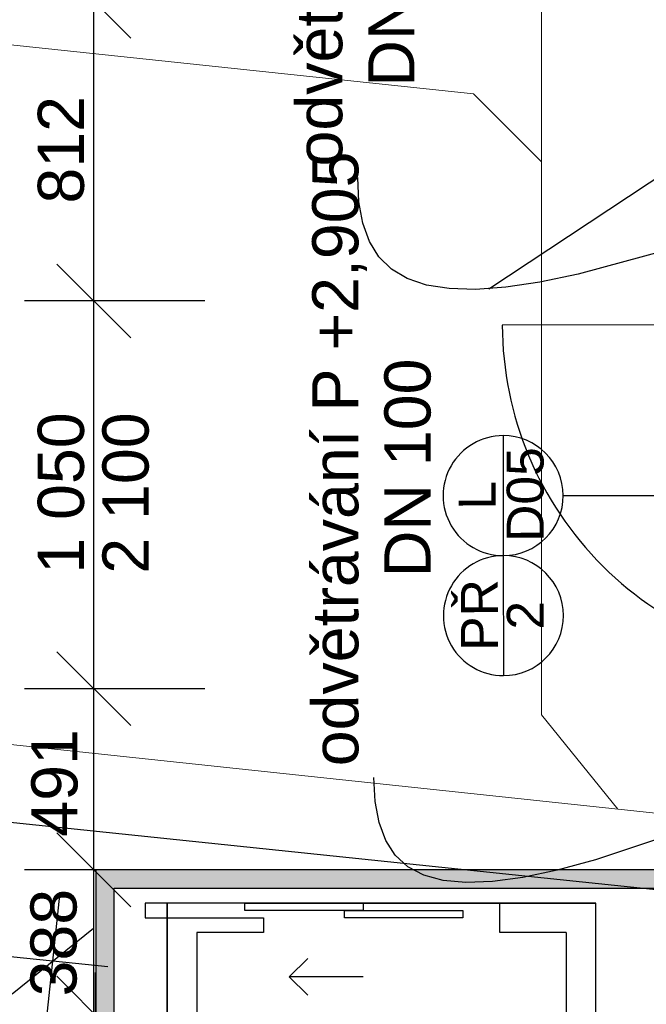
# Model space of a CAD drawing. Header units: millimetres. Extents: x -28761 to 4793, y -4271 to 20239.
# Tile 179 of 256: x -13048 to -11352, y 11180 to 13847. Entities that reach past the tile are written whole.
import ezdxf

# ---------------------------------------------------------------- set-up
doc = ezdxf.new("R2010")
doc.units = ezdxf.units.MM
doc.header["$MEASUREMENT"] = 0
for name, color, linetype in [('5._POHLED ZÁPADNÍ_1_Anotace - SP', 7, 'Continuous'), ('5._POHLED ZÁPADNÍ_1_Kóty - SP', 7, 'Continuous'), ('5._POHLED ZÁPADNÍ_1_Nové_Anotace - S', 7, 'Continuous'), ('5._POHLED ZÁPADNÍ_1_Nové_Anotace - SP', 7, 'Continuous'), ('5._POHLED ZÁPADNÍ_1_Nové_Kóty - SP', 7, 'Continuous'), ('5._POHLED ZÁPADNÍ_1_Nové_Otvory – Dveře', 7, 'Continuous'), ('5._POHLED ZÁPADNÍ_1_Nové_Otvory – Značky dveří', 7, 'Continuous'), ('5._POHLED ZÁPADNÍ_1_Nové_Výplně – Řezové', 7, 'Continuous'), ('5._POHLED ZÁPADNÍ_1_Nové_VÝTAH VAR 1', 7, 'Continuous'), ('5._POHLED ZÁPADNÍ_1_Otvory – Značky dveří', 7, 'Continuous'), ('5._POHLED ZÁPADNÍ_1_TZB - kanalizace', 7, 'Continuous')]:
    doc.layers.add(name, color=color, linetype=linetype)
doc.styles.add('GENEROVANÝ_STYL_1', font='txt')
doc.styles.add('GENEROVANÝ_STYL_2', font='txt')

msp = doc.modelspace()

# ---------------------------------------------------------------- hatches: boundary and pattern name
at = {"layer": '5._POHLED ZÁPADNÍ_1_Nové_Výplně – Řezové', "linetype": 'Continuous', "lineweight": 0, "true_color": 0x3f2a2a}
for points in [[(-12842.4, 11544.7), (-12792.4, 11494.7), (-11181.4, 11494.7), (-11131.4, 11544.7)], [(-12842.4, 9414.7), (-12792.4, 9464.7), (-12792.4, 11494.7), (-12842.4, 11544.7)]]:
    msp.add_hatch(color=19, dxfattribs=at).paths.add_polyline_path(points)

# ---------------------------------------------------------------- linework, layer by layer
at = {"layer": '5._POHLED ZÁPADNÍ_1_Nové_Anotace - S', "color": 1, "linetype": 'Continuous', "lineweight": 25}
msp.add_line((-11778.5, 13118.4), (-10999.7, 13633.9), dxfattribs=at)
at = {"layer": '5._POHLED ZÁPADNÍ_1_Nové_Anotace - SP', "color": 1, "linetype": 'Continuous', "lineweight": 25, "flags": 128}
for points in [[(-11002.5, 13319.8), (-11294.4, 13223.4), (-11536.8, 13157.5), (-11640.4, 13136.1), (-11732.8, 13122.5), (-11814.5, 13116.7), (-11885.8, 13118.6), (-11947.2, 13128.4), (-11999.1, 13146.1), (-12041.8, 13171.7), (-12075.9, 13205.2), (-12101.7, 13246.7), (-12119.6, 13296.3), (-12130, 13353.8), (-12133.4, 13419.4)], [(-10952.7, 11768.1), (-11246.1, 11652.8), (-11489.7, 11571.3), (-11593.8, 11543.3), (-11686.7, 11523.7), (-11768.8, 11512.6), (-11840.5, 11510), (-11902.2, 11515.9), (-11954.4, 11530.2), (-11997.4, 11553.1), (-12031.6, 11584.4), (-12057.5, 11624.3), (-12075.5, 11672.6), (-12086, 11729.5), (-12089.4, 11794.9)]]:
    msp.add_lwpolyline(points, dxfattribs=at)
at = {"layer": '5._POHLED ZÁPADNÍ_1_Nové_Kóty - SP', "color": 1, "linetype": 'Continuous', "lineweight": 25}
for p, q in [((-12947.5, 13997.4), (-12747.5, 13797.4)), ((-12847.5, 13085.2), (-12847.5, 13897.4)), ((-12947.5, 13185.2), (-12747.5, 12985.2)), ((-12547.5, 13085.2), (-13035, 13085.2)), ((-12847.5, 12035.2), (-12847.5, 13085.2)), ((-20236, 12418.8), (-10716.6, 11428)), ((-12947.5, 12135.2), (-12747.5, 11935.2)), ((-12547.5, 12035.2), (-13035, 12035.2)), ((-12847.5, 11544.7), (-12847.5, 12035.2)), ((-16855.7, 11706.3), (-12958.4, 11297.9)), ((-12947.5, 11644.7), (-12747.5, 11444.7)), ((-12547.5, 11544.7), (-13035, 11544.7)), ((-12847.5, 11156.3), (-12847.5, 11544.7)), ((-12989.7, 10999.5), (-12938.9, 11484.4)), ((-13068.3, 11208.9), (-12848.6, 11386.9)), ((-12958.4, 11297.9), (-12809.3, 11282.3)), ((-12947.5, 11256.3), (-12747.5, 11056.3)), ((-12842.7, 10779.4), (-12842.7, 11266.9))]:
    msp.add_line(p, q, dxfattribs=at)
at = {"layer": '5._POHLED ZÁPADNÍ_1_Nové_Otvory – Dveře', "color": 1, "linetype": 'Continuous', "lineweight": 25}
msp.add_line((-10817.9, 13021.6), (-11741.9, 13020), dxfattribs=at)
msp.add_arc((-10817.9, 13021.6), 924, 180.105, 270.105, dxfattribs=at)
at = {"layer": '5._POHLED ZÁPADNÍ_1_Nové_Otvory – Značky dveří', "color": 1, "linetype": 'Continuous', "lineweight": 25}
for p, q in [((-11739.9, 12720.5), (-11739.3, 12395.5)), ((-11577.1, 12558.3), (-10427.1, 12560.4)), ((-11739.3, 12395.5), (-11738.7, 12070.5))]:
    msp.add_line(p, q, dxfattribs=at)
at = {"layer": '5._POHLED ZÁPADNÍ_1_Nové_Otvory – Značky dveří', "color": 1, "linetype": 'Continuous', "lineweight": 25, "flags": 128}
for points in [[(-11739.9, 12720.5, 1), (-11739.3, 12395.5, 1)], [(-11739.3, 12395.5, 1), (-11738.7, 12070.5, 1)]]:
    msp.add_lwpolyline(points, format="xyb", close=True, dxfattribs=at)
at = {"layer": '5._POHLED ZÁPADNÍ_1_Nové_VÝTAH VAR 1', "color": 1, "linetype": 'Continuous', "lineweight": 25}
for p, q in [((-11131.4, 11544.7), (-12842.4, 11544.7)), ((-12842.4, 11544.7), (-12842.4, 9414.7)), ((-12792.4, 11494.7), (-11181.4, 11494.7)), ((-12792.4, 9464.7), (-12792.4, 11494.7)), ((-12648.7, 11454.7), (-12708.7, 11454.7)), ((-12708.7, 11454.7), (-12708.7, 11414.7)), ((-12388.7, 11454.7), (-12708.7, 11454.7)), ((-12648.7, 9504.7), (-12648.7, 11454.7)), ((-12388.7, 11454.7), (-11748.7, 11454.7)), ((-11748.7, 11374.7), (-11748.7, 11454.7)), ((-11748.7, 11454.7), (-11488.7, 11454.7)), ((-11488.7, 9504.7), (-11488.7, 11454.7)), ((-12708.7, 11414.7), (-12388.7, 11414.7)), ((-12388.7, 11414.7), (-12388.7, 11374.7)), ((-12388.7, 11374.7), (-12568.7, 11374.7)), ((-12568.7, 11374.7), (-12568.7, 9584.7)), ((-11568.7, 11374.7), (-11748.7, 11374.7)), ((-11568.7, 11374.7), (-11568.7, 9584.7)), ((-12318.7, 11254.7), (-12268.7, 11304.7)), ((-12118.7, 11254.7), (-12318.7, 11254.7)), ((-12318.7, 11254.7), (-12268.7, 11204.7))]:
    msp.add_line(p, q, dxfattribs=at)
at = {"layer": '5._POHLED ZÁPADNÍ_1_Nové_VÝTAH VAR 1', "color": 1, "linetype": 'Continuous', "lineweight": 25, "flags": 128}
for points in [[(-12648.7, 9504.7), (-11488.7, 9504.7), (-11488.7, 11454.7), (-12648.7, 11454.7)], [(-12438.7, 11454.7), (-12118.7, 11454.7), (-12118.7, 11434.7), (-12438.7, 11434.7)], [(-12168.7, 11434.7), (-11848.7, 11434.7), (-11848.7, 11414.7), (-12168.7, 11414.7)]]:
    msp.add_lwpolyline(points, close=True, dxfattribs=at)
at = {"layer": '5._POHLED ZÁPADNÍ_1_TZB - kanalizace', "color": 30, "linetype": 'Continuous', "lineweight": 20, "true_color": 0xff6600}
for p, q in [((-11635.6, 14798.1), (-11635.6, 11964.3)), ((-14683.5, 13948.7), (-11820.1, 13646.3)), ((-11635.6, 13461.8), (-11820.1, 13646.3)), ((-18289.6, 12441.4), (-10090.3, 11565.6)), ((-11429.3, 11708.7), (-11635.6, 11964.3))]:
    msp.add_line(p, q, dxfattribs=at)

# ---------------------------------------------------------------- texts
at = {"layer": '5._POHLED ZÁPADNÍ_1_Anotace - SP', "color": 1, "linetype": 'Continuous', "lineweight": 25, "char_height": 125, "attachment_point": 5, "rotation": 90, "style": 'GENEROVANÝ_STYL_1'}
for s, insert, line_spacing_factor in [('\\A1;{\\pqc;\\fArial|b0|i0|c238|p38; odvětrávání P +2,905\\P\\pqc;\\fArial|b0|i0|c238|p38;DN \\fArial|b0|i0|c238|p38;160,\\fArial|b0|i0|c238|p38;DN\\fArial|b0|i0|c238|p38;100}', (-12128.4, 14257.7), 0.936149), ('\\A1;{\\pqc;\\fArial|b0|i0|c238|p38; odvětrávání P +2,905\\P\\pqc;\\fArial|b0|i0|c238|p38;DN 100}', (-12095.5, 12633.2), 0.937489)]:
    msp.add_mtext(s, dxfattribs=dict(at, insert=insert, line_spacing_factor=line_spacing_factor))
at = {"layer": '5._POHLED ZÁPADNÍ_1_Kóty - SP', "color": 1, "linetype": 'Continuous', "lineweight": 25, "char_height": 125, "attachment_point": 7, "rotation": 90, "style": 'GENEROVANÝ_STYL_2'}
for s, insert, width in [('\\A1;{\\pql;\\fArial|b0|i0|c0|p38;812}', (-12872.5, 13349), 284.572), ('\\A1;{\\pql;\\fArial|b0|i0|c0|p38;1\xa0050}', (-12872.5, 12346.5), 427.429), ('\\A1;{\\pql;\\fArial|b0|i0|c0|p38;2 100}', (-12697.5, 12346.5), 427.429), ('\\A1;{\\pql;\\fArial|b0|i0|c0|p38;491}', (-12890, 11634.3), 284.572), ('\\A1;{\\pql;\\fArial|b0|i0|c0|p38;388}', (-12892.4, 11201.7), 284.572)]:
    msp.add_mtext(s, dxfattribs=dict(at, insert=insert, width=width))
at = {"layer": '5._POHLED ZÁPADNÍ_1_Otvory – Značky dveří', "color": 1, "linetype": 'Continuous', "lineweight": 25, "char_height": 100, "attachment_point": 4, "rotation": 90.105, "style": 'GENEROVANÝ_STYL_1'}
for s, insert in [('\\A1;{\\pql;\\pt0;\\fArial|b0|i0|c238|p38;D05}', (-11679.2, 12432.8)), ('\\A1;{\\pql;\\pt0;\\fArial|b0|i0|c238|p38;L}', (-11810.2, 12519.9)), ('\\A1;{\\pql;\\pt0;\\fArial|b0|i0|c238|p38;PŘ}', (-11803.8, 12137.8)), ('\\A1;{\\pql;\\pt0;\\fArial|b0|i0|c238|p38;2}', (-11679.6, 12195.1))]:
    msp.add_mtext(s, dxfattribs=dict(at, insert=insert))

doc.saveas('drawing.dxf')
